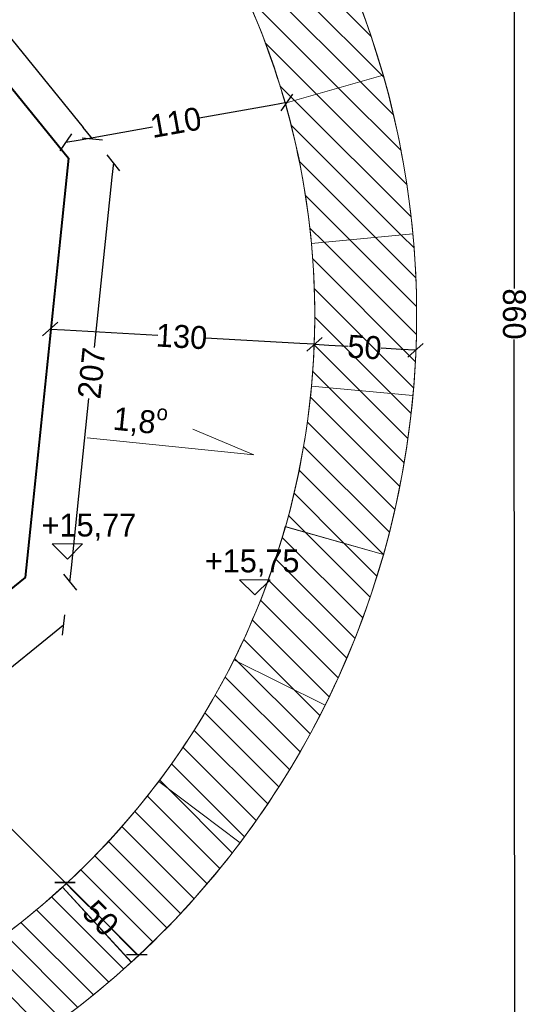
# Model space of a CAD drawing. Header units: millimetres. Extents: x 67877 to 166263, y -957 to 33454.
# Tile 86 of 98: x 117514 to 120015, y 18337 to 23169. Entities that reach past the tile are written whole.
import ezdxf

# ---------------------------------------------------------------- set-up
doc = ezdxf.new("R2010")
doc.units = ezdxf.units.MM
doc.linetypes.add('Wipeout_Contour', pattern=[1000, 0, -1000])
for name, color, linetype, lineweight in [('0_Nr_pióra__1', 7, 'Continuous', 13), ('0_Nr_pióra__7', 7, 'Continuous', 20), ('inw_schody zewnętrzne_Nr_pióra__1', 7, 'Continuous', 13), ('inw_schody zewnętrzne_Nr_pióra__163', 7, 'Continuous', 5), ('inw_schody zewnętrzne_Nr_pióra__168', 7, 'Continuous', 5), ('inw_schody zewnętrzne_Nr_pióra__27', 7, 'Continuous', 40), ('inw_schody zewnętrzne_Nr_pióra__87', 7, 'Continuous', 13), ('inw_ściany zewnętrzne_Nr_pióra__27', 7, 'Continuous', 40), ('inw_ściany zewnętrzne_Nr_pióra__87', 7, 'Continuous', 13)]:
    doc.layers.add(name, color=color, linetype=linetype, lineweight=lineweight)
for name, color, linetype in [('inw_schody zewnętrzne', 7, 'Continuous'), ('inw_wymiarowanie', 7, 'Continuous'), ('inw_ściany zewnętrzne', 7, 'Continuous')]:
    doc.layers.add(name, color=color, linetype=linetype)
doc.styles.add('STYL_AUTOMATYCZNY_1', font='GOTHIC.TTF')
doc.dimstyles.new('STYL_AUTOMATYCZNY__1', dxfattribs={"dimtxt": 112.5, "dimasz": 71.25, "dimexe": 0.18, "dimexo": 0.0625, "dimgap": 0.09, "dimtad": 1, "dimtih": 1, "dimtoh": 1, "dimdec": 0, "dimlfac": 0.1, "dimzin": 0, "dimdsep": 46, "dimtxsty": 'STYL_AUTOMATYCZNY_1', "dimblk": 'ARROWHEAD_6', "dimblk1": 'ARROWHEAD_6', "dimblk2": 'ARROWHEAD_6', "dimcen": 0.09, "dimse1": 1, "dimse2": 1, "dimclrd": 256, "dimclre": 256, "dimclrt": 256, "dimadec": 1, "dimazin": 0, "dimtfac": 1, "dimtdec": 4, "dimtmove": 0, "dimatfit": 3, "dimfxl": 1, "dimtolj": 1, "dimtzin": 0, "dimarcsym": 0})
doc.dimstyles.new('STYL_AUTOMATYCZNY__2', dxfattribs={"dimtxt": 112.5, "dimasz": 71.25, "dimexe": 0.18, "dimexo": 0.0625, "dimgap": 0.09, "dimtad": 1, "dimdec": 0, "dimlfac": 0.1, "dimzin": 0, "dimdsep": 46, "dimtxsty": 'STYL_AUTOMATYCZNY_1', "dimblk": 'ARROWHEAD_6', "dimblk1": 'ARROWHEAD_6', "dimblk2": 'ARROWHEAD_6', "dimcen": 0.09, "dimse1": 1, "dimse2": 1, "dimclrd": 256, "dimclre": 256, "dimclrt": 256, "dimadec": 1, "dimazin": 0, "dimtfac": 1, "dimtdec": 4, "dimtmove": 0, "dimatfit": 3, "dimfxl": 1, "dimtolj": 1, "dimtzin": 0, "dimarcsym": 0})
doc.dimstyles.new('STYL_AUTOMATYCZNY__4', dxfattribs={"dimtxt": 112.5, "dimasz": 71.25, "dimexe": 0.18, "dimexo": 0.0625, "dimgap": 0.09, "dimtad": 1, "dimdec": 0, "dimlfac": 0.1, "dimzin": 0, "dimdsep": 46, "dimtxsty": 'STYL_AUTOMATYCZNY_1', "dimblk": 'ARROWHEAD_6', "dimblk1": 'ARROWHEAD_6', "dimblk2": 'ARROWHEAD_6', "dimcen": 0.09, "dimse1": 1, "dimse2": 1, "dimclrd": 256, "dimclre": 256, "dimclrt": 256, "dimadec": 1, "dimazin": 0, "dimtfac": 1, "dimtdec": 4, "dimtmove": 2, "dimatfit": 3, "dimfxl": 1, "dimtolj": 1, "dimtzin": 0, "dimarcsym": 0})
pattern_1 = [(45, (553500.93, 0), (-95.45941, 95.45941), [])]
pattern_2 = [(135, (553500.93, 0), (68.94291, 68.94291), [])]

# ---------------------------------------------------------------- blocks, each defined once
blk = doc.blocks.new('Ściana_29_4', base_point=(627066.9, 4534.2))
at = {"linetype": 'Wipeout_Contour', "ltscale": 1886144.849812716}
blk.add_wipeout([(628813.2, 5939.1), (628484.7, 5672.4), (628769.5, 5518.2)], dxfattribs=at).dxf.layer = 'inw_schody zewnętrzne'
at = {"layer": 'inw_schody zewnętrzne_Nr_pióra__168', "linetype": 'Continuous'}
h = blk.add_hatch(dxfattribs=at)
h.set_pattern_fill('Bloczki_ceramiczne_0004', color=256, style=0, pattern_type=2)
h.set_pattern_definition(pattern_1)
h.paths.add_polyline_path([(628529.8, 6107.3), (628190.4, 5831.7), (628484.7, 5672.4)])
at = {"linetype": 'Wipeout_Contour', "ltscale": 1885767.294181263}
blk.add_wipeout([(628484.7, 5672.4), (628441, 5251.5), (628769.5, 5518.2)], dxfattribs=at).dxf.layer = 'inw_schody zewnętrzne'
at = {"layer": 'inw_schody zewnętrzne_Nr_pióra__87', "linetype": 'Continuous', "flags": 128}
blk.add_lwpolyline([(628769.5, 5518.2), (628813.2, 5939.1)], dxfattribs=at)
at = {"linetype": 'Wipeout_Contour', "ltscale": 2511566.192471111}
blk.add_wipeout([(628484.7, 5672.4), (627070, 4523.9), (627490.9, 4480.2), (628441, 5251.5)], dxfattribs=at).dxf.layer = 'inw_schody zewnętrzne'
at = {"layer": 'inw_schody zewnętrzne_Nr_pióra__168', "linetype": 'Continuous'}
h = blk.add_hatch(dxfattribs=at)
h.set_pattern_fill('Bloczki_ceramiczne_0004', color=256, style=0, pattern_type=2)
h.set_pattern_definition(pattern_1)
h.paths.add_polyline_path([(626974.6, 4844.6), (627409.5, 4799.5), (628145.2, 5396.8), (628190.4, 5831.7)])
h = blk.add_hatch(dxfattribs=at)
h.set_pattern_fill('Bloczki_ceramiczne_0004', color=256, style=0, pattern_type=2)
h.set_pattern_definition(pattern_1)
h.paths.add_polyline_path([(628190.4, 5831.7), (628145.2, 5396.8), (628484.7, 5672.4)])
at = {"layer": 'inw_schody zewnętrzne_Nr_pióra__27', "linetype": 'Continuous'}
for p, q in [((628484.7, 5672.4), (628529.8, 6107.3)), ((628145.2, 5396.8), (628484.7, 5672.4)), ((627409.5, 4799.5), (628145.2, 5396.8)), ((627070, 4523.9), (627409.5, 4799.5))]:
    blk.add_line(p, q, dxfattribs=at)
at = {"layer": 'inw_schody zewnętrzne_Nr_pióra__27', "linetype": 'Continuous', "flags": 128}
blk.add_lwpolyline([(628190.4, 5831.7), (626974.6, 4844.6)], dxfattribs=at)
at = {"layer": 'inw_schody zewnętrzne_Nr_pióra__87', "linetype": 'Continuous', "flags": 128}
blk.add_lwpolyline([(627490.9, 4480.2), (628769.5, 5518.2)], dxfattribs=at)
blk = doc.blocks.new('Ściana_30_4', base_point=(628475.2, 5677.6))
at = {"layer": 'inw_schody zewnętrzne_Nr_pióra__27', "linetype": 'Continuous', "flags": 128}
blk.add_lwpolyline([(628352.1, 7389.4), (628190.4, 5831.7)], dxfattribs=at)
at = {"linetype": 'Wipeout_Contour', "ltscale": 1886512.943117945}
blk.add_wipeout([(628716.6, 7905.7), (628672.9, 7484.9), (628983.3, 7577.2)], dxfattribs=at).dxf.layer = 'inw_schody zewnętrzne'
at = {"layer": 'inw_schody zewnętrzne_Nr_pióra__168', "linetype": 'Continuous'}
h = blk.add_hatch(dxfattribs=at)
h.set_pattern_fill('Bloczki_ceramiczne_0004', color=256, style=0, pattern_type=2)
h.set_pattern_definition(pattern_1)
h.paths.add_polyline_path([(628397.3, 7824.3), (628352.1, 7389.4), (628672.9, 7484.9)])
at = {"linetype": 'Wipeout_Contour', "ltscale": 1886726.242336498}
blk.add_wipeout([(628672.9, 7484.9), (628939.6, 7156.4), (628983.3, 7577.2)], dxfattribs=at).dxf.layer = 'inw_schody zewnętrzne'
at = {"layer": 'inw_schody zewnętrzne_Nr_pióra__87', "linetype": 'Continuous', "flags": 128}
blk.add_lwpolyline([(628983.3, 7577.2), (628716.6, 7905.7)], dxfattribs=at)
at = {"linetype": 'Wipeout_Contour', "ltscale": 2515049.080723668}
blk.add_wipeout([(628484.7, 5672.4), (628813.2, 5939.1), (628939.6, 7156.4), (628672.9, 7484.9)], dxfattribs=at).dxf.layer = 'inw_schody zewnętrzne'
at = {"layer": 'inw_schody zewnętrzne_Nr_pióra__168', "linetype": 'Continuous'}
h = blk.add_hatch(dxfattribs=at)
h.set_pattern_fill('Bloczki_ceramiczne_0004', color=256, style=0, pattern_type=2)
h.set_pattern_definition(pattern_1)
h.paths.add_polyline_path([(628352.1, 7389.4), (628627.7, 7049.9), (628672.9, 7484.9)])
h = blk.add_hatch(dxfattribs=at)
h.set_pattern_fill('Bloczki_ceramiczne_0004', color=256, style=0, pattern_type=2)
h.set_pattern_definition(pattern_1)
h.paths.add_polyline_path([(628190.4, 5831.7), (628529.8, 6107.3), (628627.7, 7049.9), (628352.1, 7389.4)])
at = {"layer": 'inw_schody zewnętrzne_Nr_pióra__27', "linetype": 'Continuous'}
for p, q in [((628672.9, 7484.9), (628397.3, 7824.3)), ((628627.7, 7049.9), (628672.9, 7484.9)), ((628529.8, 6107.3), (628627.7, 7049.9)), ((628484.7, 5672.4), (628529.8, 6107.3))]:
    blk.add_line(p, q, dxfattribs=at)
at = {"layer": 'inw_schody zewnętrzne_Nr_pióra__87', "linetype": 'Continuous', "flags": 128}
blk.add_lwpolyline([(628813.2, 5939.1), (628983.3, 7577.2)], dxfattribs=at)
blk = doc.blocks.new('Ściana_33_4', base_point=(630191, 6805.8))
at = {"layer": 'inw_ściany zewnętrzne_Nr_pióra__87', "linetype": 'Continuous'}
for radius in [4300, 3800]:
    blk.add_arc((626391, 6805.8), radius, 0, 180, dxfattribs=at)
blk = doc.blocks.new('Ściana_34_4', base_point=(622591, 6805.8))
at = {"layer": 'inw_ściany zewnętrzne_Nr_pióra__87', "linetype": 'Continuous'}
for radius in [4300, 3800]:
    blk.add_arc((626391, 6805.8), radius, 180, 0, dxfattribs=at)
blk = doc.blocks.new('Ściana_41_4', base_point=(630045.6, 7847.3))
at = {"layer": 'inw_schody zewnętrzne_Nr_pióra__163', "linetype": 'Continuous'}
h = blk.add_hatch(dxfattribs=at)
h.set_pattern_fill('Cegła_zwykła_0004', color=256, style=0, pattern_type=2)
h.set_pattern_definition(pattern_2)
h.paths.add_polyline_path([(630526.4, 7984.5, 0.046215), (630239.3, 8724), (629791.9, 8500.8, -0.046215), (630045.6, 7847.3)])
at = {"layer": 'inw_schody zewnętrzne_Nr_pióra__1', "linetype": 'Continuous', "flags": 128}
for points in [[(630239.3, 8724), (629791.9, 8500.8)], [(630526.4, 7984.5), (630045.6, 7847.3)]]:
    blk.add_lwpolyline(points, dxfattribs=at)
at = {"layer": 'inw_schody zewnętrzne_Nr_pióra__1', "linetype": 'Continuous'}
for radius in [4300.1, 3800.1]:
    blk.add_arc((626391.4, 6804.3), radius, 15.9306, 26.5149, dxfattribs=at)
blk = doc.blocks.new('Ściana_42_4', base_point=(630174.8, 7158.3))
at = {"layer": 'inw_schody zewnętrzne_Nr_pióra__1', "linetype": 'Continuous'}
h = blk.add_hatch(dxfattribs=at)
h.set_pattern_fill('Cegła_zwykła_0004', color=256, style=0, pattern_type=2)
h.set_pattern_definition(pattern_2)
h.paths.add_polyline_path([(630672.6, 7204.9, 0.046215), (630526.2, 7984.5), (630045.4, 7847.2, -0.046215), (630174.8, 7158.3)])
at = {"layer": 'inw_schody zewnętrzne_Nr_pióra__1', "linetype": 'Continuous', "flags": 128}
for points in [[(630526.2, 7984.5), (630045.4, 7847.2)], [(630672.6, 7204.9), (630174.8, 7158.3)]]:
    blk.add_lwpolyline(points, dxfattribs=at)
at = {"layer": 'inw_schody zewnętrzne_Nr_pióra__1', "linetype": 'Continuous'}
for radius in [4300.1, 3800.1]:
    blk.add_arc((626391.2, 6804.2), radius, 5.3464, 15.9306, dxfattribs=at)
blk = doc.blocks.new('Ściana_43_4', base_point=(630175.2, 6457.3))
at = {"layer": 'inw_schody zewnętrzne_Nr_pióra__163', "linetype": 'Continuous'}
h = blk.add_hatch(dxfattribs=at)
h.set_pattern_fill('Cegła_zwykła_0004', color=256, style=0, pattern_type=2)
h.set_pattern_definition(pattern_2)
h.paths.add_polyline_path([(630673.1, 6411.6, 0.046215), (630672.4, 7204.8), (630174.5, 7158.3, -0.046215), (630175.2, 6457.3)])
at = {"layer": 'inw_schody zewnętrzne_Nr_pióra__1', "linetype": 'Continuous', "flags": 128}
for points in [[(630672.4, 7204.8), (630174.5, 7158.3)], [(630673.1, 6411.6), (630175.2, 6457.3)]]:
    blk.add_lwpolyline(points, dxfattribs=at)
at = {"layer": 'inw_schody zewnętrzne_Nr_pióra__1', "linetype": 'Continuous'}
for radius in [4300.1, 3800.1]:
    blk.add_arc((626391, 6804.2), radius, 354.7621, 5.3464, dxfattribs=at)
blk = doc.blocks.new('Ściana_44_4', base_point=(630046.9, 5768.1))
at = {"layer": 'inw_schody zewnętrzne_Nr_pióra__1', "linetype": 'Continuous'}
h = blk.add_hatch(dxfattribs=at)
h.set_pattern_fill('Cegła_zwykła_0004', color=256, style=0, pattern_type=2)
h.set_pattern_definition(pattern_2)
h.paths.add_polyline_path([(630527.9, 5631.8, 0.046215), (630672.9, 6411.6), (630175, 6457.3, -0.046215), (630046.9, 5768.1)])
at = {"layer": 'inw_schody zewnętrzne_Nr_pióra__1', "linetype": 'Continuous', "flags": 128}
for points in [[(630672.9, 6411.6), (630175, 6457.3)], [(630527.9, 5631.8), (630046.9, 5768.1)]]:
    blk.add_lwpolyline(points, dxfattribs=at)
at = {"layer": 'inw_schody zewnętrzne_Nr_pióra__1', "linetype": 'Continuous'}
for radius in [3800.1, 4300.1]:
    blk.add_arc((626390.7, 6804.2), radius, 344.1779, 354.7621, dxfattribs=at)
blk = doc.blocks.new('Ściana_45_4', base_point=(629794.1, 5114.2))
at = {"layer": 'inw_schody zewnętrzne_Nr_pióra__163', "linetype": 'Continuous'}
h = blk.add_hatch(dxfattribs=at)
h.set_pattern_fill('Cegła_zwykła_0004', color=256, style=0, pattern_type=2)
h.set_pattern_definition(pattern_2)
h.paths.add_polyline_path([(630241.9, 4891.8, 0.046215), (630527.7, 5631.8), (630046.6, 5768.2, -0.046215), (629794.1, 5114.2)])
at = {"layer": 'inw_schody zewnętrzne_Nr_pióra__1', "linetype": 'Continuous', "flags": 128}
for points in [[(630527.7, 5631.8), (630046.6, 5768.2)], [(630241.9, 4891.8), (629794.1, 5114.2)]]:
    blk.add_lwpolyline(points, dxfattribs=at)
at = {"layer": 'inw_schody zewnętrzne_Nr_pióra__1', "linetype": 'Continuous'}
for radius in [3800.1, 4300.1]:
    blk.add_arc((626390.5, 6804.3), radius, 333.5936, 344.1779, dxfattribs=at)
blk = doc.blocks.new('Ściana_46_4', base_point=(629425.5, 4517.9))
at = {"layer": 'inw_schody zewnętrzne_Nr_pióra__1', "linetype": 'Continuous'}
h = blk.add_hatch(dxfattribs=at)
h.set_pattern_fill('Cegła_zwykła_0004', color=256, style=0, pattern_type=2)
h.set_pattern_definition(pattern_2)
h.paths.add_polyline_path([(629824.9, 4217.1, 0.046215), (630241.7, 4892), (629793.9, 5114.3, -0.046215), (629425.5, 4517.9)])
at = {"layer": 'inw_schody zewnętrzne_Nr_pióra__1', "linetype": 'Continuous', "flags": 128}
for points in [[(630241.7, 4892), (629793.9, 5114.3)], [(629824.9, 4217.1), (629425.5, 4517.9)]]:
    blk.add_lwpolyline(points, dxfattribs=at)
at = {"layer": 'inw_schody zewnętrzne_Nr_pióra__1', "linetype": 'Continuous'}
for radius in [3800.1, 4300.1]:
    blk.add_arc((626390.2, 6804.4), radius, 323.0093, 333.5936, dxfattribs=at)
blk = doc.blocks.new('Ściana_47_4', base_point=(628953.7, 3999.4))
at = {"layer": 'inw_schody zewnętrzne_Nr_pióra__163', "linetype": 'Continuous'}
h = blk.add_hatch(dxfattribs=at)
h.set_pattern_fill('Cegła_zwykła_0004', color=256, style=0, pattern_type=2)
h.set_pattern_definition(pattern_2)
h.paths.add_polyline_path([(629291, 3630.3, 0.046215), (629824.7, 4217.2), (629425.3, 4518, -0.046215), (628953.7, 3999.4)])
at = {"layer": 'inw_schody zewnętrzne_Nr_pióra__1', "linetype": 'Continuous', "flags": 128}
for points in [[(629824.7, 4217.2), (629425.3, 4518)], [(629291, 3630.3), (628953.7, 3999.4)]]:
    blk.add_lwpolyline(points, dxfattribs=at)
at = {"layer": 'inw_schody zewnętrzne_Nr_pióra__1', "linetype": 'Continuous'}
for radius in [3800.1, 4300.1]:
    blk.add_arc((626390, 6804.5), radius, 312.4251, 323.0093, dxfattribs=at)
blk = doc.blocks.new('Ściana_48_4', base_point=(628394.7, 3576.4))
at = {"layer": 'inw_schody zewnętrzne_Nr_pióra__1', "linetype": 'Continuous'}
h = blk.add_hatch(dxfattribs=at)
h.set_pattern_fill('Cegła_zwykła_0004', color=256, style=0, pattern_type=2)
h.set_pattern_definition(pattern_2)
h.paths.add_polyline_path([(628658.4, 3151.7, 0.046215), (629290.8, 3630.5), (628953.5, 3999.6, -0.046215), (628394.7, 3576.4)])
at = {"layer": 'inw_schody zewnętrzne_Nr_pióra__1', "linetype": 'Continuous', "flags": 128}
for points in [[(629290.8, 3630.5), (628953.5, 3999.6)], [(628658.4, 3151.7), (628394.7, 3576.4)]]:
    blk.add_lwpolyline(points, dxfattribs=at)
at = {"layer": 'inw_schody zewnętrzne_Nr_pióra__1', "linetype": 'Continuous'}
for radius in [3800.1, 4300.1]:
    blk.add_arc((626389.9, 6804.7), radius, 301.8408, 312.4251, dxfattribs=at)
blk = doc.blocks.new('ARROWHEAD_6')
at = {"linetype": 'Continuous'}
for p, q in [((0, 0), (-1, 0)), ((-0.5, -0.5), (0.5, 0.5))]:
    blk.add_line(p, q, dxfattribs=at)
blk = doc.blocks.new('*D125')
at = {"layer": 'Defpoints', "color": 0}
for p in [(118959.9, 21576.1), (118955.3, 21497.5), (119443.5, 21324.6)]:
    blk.add_point(p, dxfattribs=at)
at = {"layer": 'inw_wymiarowanie', "linetype": 'Continuous', "lineweight": -2}
for p, q in [((119031, 21572), (119125, 21566.6)), ((119385.3, 21551.5), (119287.1, 21557.2))]:
    blk.add_line(p, q, dxfattribs=at)
at = {"layer": 'inw_wymiarowanie', "lineweight": -2, "xscale": 71.25, "yscale": 71.25, "zscale": 71.25}
for p, rotation in [((118959.9, 21576.1), 176.6865738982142), ((119456.4, 21547.4), 356.6865738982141)]:
    blk.add_blockref('ARROWHEAD_6', p, dxfattribs=dict(at, rotation=rotation))
at = {"layer": 'inw_wymiarowanie', "insert": (119206, 21561.9), "char_height": 112.5, "attachment_point": 5, "rotation": 356.6866, "style": 'STYL_AUTOMATYCZNY_1'}
blk.add_mtext('\\A1;50', dxfattribs=at)
blk = doc.blocks.new('*D126')
at = {"layer": 'Defpoints', "color": 0}
for p in [(117663.2, 21651.2), (117658.6, 21572.6), (118955.3, 21497.5)]:
    blk.add_point(p, dxfattribs=at)
at = {"layer": 'inw_wymiarowanie', "linetype": 'Continuous', "lineweight": -2}
for p, q in [((117734.3, 21647.1), (118191.9, 21620.6)), ((118888.8, 21580.3), (118424.8, 21607.1))]:
    blk.add_line(p, q, dxfattribs=at)
at = {"layer": 'inw_wymiarowanie', "lineweight": -2, "xscale": 71.25, "yscale": 71.25, "zscale": 71.25}
for p, rotation in [((117663.2, 21651.2), 176.6865738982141), ((118959.9, 21576.1), 356.6865738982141)]:
    blk.add_blockref('ARROWHEAD_6', p, dxfattribs=dict(at, rotation=rotation))
at = {"layer": 'inw_wymiarowanie', "insert": (118308.4, 21613.9), "char_height": 112.5, "attachment_point": 5, "rotation": 356.6866, "style": 'STYL_AUTOMATYCZNY_1'}
blk.add_mtext('\\A1;130', dxfattribs=at)
blk = doc.blocks.new('*D127')
at = {"layer": 'Defpoints', "color": 0}
for p in [(118825.3, 22763.3), (118845.9, 22649), (117753.9, 22490.2)]:
    blk.add_point(p, dxfattribs=at)
at = {"layer": 'inw_wymiarowanie', "linetype": 'Continuous', "lineweight": -2}
for p, q in [((118755.2, 22750.7), (118394.3, 22685.6)), ((117810, 22580.4), (118164.7, 22644.3))]:
    blk.add_line(p, q, dxfattribs=at)
at = {"layer": 'inw_wymiarowanie', "lineweight": -2, "xscale": 71.25, "yscale": 71.25, "zscale": 71.25}
for p, rotation in [((118825.3, 22763.3), 10.21578249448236), ((117739.9, 22567.7), 190.2157824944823)]:
    blk.add_blockref('ARROWHEAD_6', p, dxfattribs=dict(at, rotation=rotation))
at = {"layer": 'inw_wymiarowanie', "insert": (118279.5, 22665), "char_height": 112.5, "attachment_point": 5, "rotation": 10.2158, "style": 'STYL_AUTOMATYCZNY_1'}
blk.add_mtext('\\A1;110', dxfattribs=at)
blk = doc.blocks.new('Wymiary_30_4', base_point=(628977, 5608.9))
at = {"layer": '0_Nr_pióra__1', "linetype": 'Continuous'}
for p, q in [((628977, 5608.9), (628902, 5683.9)), ((628902, 5683.9), (629052, 5683.9)), ((629052, 5683.9), (628977, 5608.9))]:
    blk.add_line(p, q, dxfattribs=at)
at = {"layer": '0_Nr_pióra__1', "insert": (628850.7, 5698.9), "char_height": 112.5, "attachment_point": 7, "style": 'STYL_AUTOMATYCZNY_1'}
blk.add_mtext('\\A1;{\\pql;\\fCentury Gothic|b0|i0|c238|p34;+15,77}', dxfattribs=at)
blk = doc.blocks.new('Wymiary_34_4', base_point=(629897.2, 5433))
at = {"layer": '0_Nr_pióra__1', "linetype": 'Continuous'}
for p, q in [((629897.2, 5433), (629822.2, 5508)), ((629822.2, 5508), (629972.2, 5508)), ((629972.2, 5508), (629897.2, 5433))]:
    blk.add_line(p, q, dxfattribs=at)
at = {"layer": '0_Nr_pióra__1', "insert": (629651.6, 5523), "char_height": 112.5, "attachment_point": 7, "style": 'STYL_AUTOMATYCZNY_1'}
blk.add_mtext('\\A1;{\\pql;\\fCentury Gothic|b0|i0|c238|p34;+15,75}', dxfattribs=at)
blk = doc.blocks.new('*D134')
at = {"layer": 'Defpoints', "color": 0}
for p in [(117736.1, 18934.3), (117638.3, 18836.5), (117964.3, 18457.4)]:
    blk.add_point(p, dxfattribs=at)
at = {"layer": 'inw_wymiarowanie', "linetype": 'Continuous', "lineweight": -2}
for p, q in [((117786.5, 18883.9), (117853.5, 18817)), ((118038.3, 18632.2), (117968.3, 18702.1))]:
    blk.add_line(p, q, dxfattribs=at)
at = {"layer": 'inw_wymiarowanie', "lineweight": -2, "xscale": 71.25, "yscale": 71.25, "zscale": 71.25}
for p, rotation in [((117736.1, 18934.3), 135.0000000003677), ((118088.7, 18581.8), 315.0000000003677)]:
    blk.add_blockref('ARROWHEAD_6', p, dxfattribs=dict(at, rotation=rotation))
at = {"layer": 'inw_wymiarowanie', "insert": (117910.9, 18759.5), "char_height": 112.5, "attachment_point": 5, "rotation": 315, "style": 'STYL_AUTOMATYCZNY_1'}
blk.add_mtext('\\A1;50', dxfattribs=at)
blk = doc.blocks.new('*D135')
at = {"layer": 'Defpoints', "color": 0}
for p in [(116816.2, 19854.3), (116758.7, 19796.8), (117638.3, 18836.5)]:
    blk.add_point(p, dxfattribs=at)
at = {"layer": 'inw_wymiarowanie', "linetype": 'Continuous', "lineweight": -2}
for p, q in [((116866.6, 19803.9), (117191.4, 19479)), ((117685.8, 18984.7), (117356.4, 19314.1))]:
    blk.add_line(p, q, dxfattribs=at)
at = {"layer": 'inw_wymiarowanie', "lineweight": -2, "xscale": 71.25, "yscale": 71.25, "zscale": 71.25}
for p, rotation in [((116816.2, 19854.3), 135.0000000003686), ((117736.1, 18934.3), 315.0000000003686)]:
    blk.add_blockref('ARROWHEAD_6', p, dxfattribs=dict(at, rotation=rotation))
at = {"layer": 'inw_wymiarowanie', "insert": (117273.9, 19396.6), "char_height": 112.5, "attachment_point": 5, "rotation": 315, "style": 'STYL_AUTOMATYCZNY_1'}
blk.add_mtext('\\A1;130', dxfattribs=at)
blk = doc.blocks.new('*D136')
at = {"layer": 'Defpoints', "color": 0}
for p in [(119461.7, 26497.5), (110861.5, 21458.5), (119461.7, 21469)]:
    blk.add_point(p, dxfattribs=at)
at = {"layer": 'inw_wymiarowanie', "linetype": 'Continuous', "lineweight": -2}
blk.add_line((110932.7, 26497.5), (119390.4, 26497.5), dxfattribs=at)
at = {"layer": 'inw_wymiarowanie', "lineweight": -2, "xscale": 71.25, "yscale": 71.25, "zscale": 71.25, "rotation": 180}
blk.add_blockref('ARROWHEAD_6', (110861.5, 26497.5), dxfattribs=at)
at = {"layer": 'inw_wymiarowanie', "lineweight": -2, "xscale": 71.25, "yscale": 71.25, "zscale": 71.25}
blk.add_blockref('ARROWHEAD_6', (119461.7, 26497.5), dxfattribs=at)
at = {"layer": 'inw_wymiarowanie', "insert": (115158.4, 26556.7), "char_height": 112.5, "attachment_point": 5, "style": 'STYL_AUTOMATYCZNY_1'}
blk.add_mtext('\\A1;860', dxfattribs=at)
blk = doc.blocks.new('*D137')
at = {"layer": 'Defpoints', "color": 0}
for p in [(115161.4, 26018.8), (115166.8, 17418.5), (119943.4, 17421.5)]:
    blk.add_point(p, dxfattribs=at)
at = {"layer": 'inw_wymiarowanie', "linetype": 'Continuous', "lineweight": -2}
for p, q in [((119938, 25950.5), (119940.6, 21850)), ((119943.3, 17492.8), (119940.7, 21599.7))]:
    blk.add_line(p, q, dxfattribs=at)
at = {"layer": 'inw_wymiarowanie', "lineweight": -2, "xscale": 71.25, "yscale": 71.25, "zscale": 71.25}
for p, rotation in [((119937.9, 26021.8), 90.03618933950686), ((119943.4, 17421.5), 270.0361893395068)]:
    blk.add_blockref('ARROWHEAD_6', p, dxfattribs=dict(at, rotation=rotation))
at = {"layer": 'inw_wymiarowanie', "insert": (119940.6, 21724.8), "char_height": 112.5, "attachment_point": 5, "rotation": 270.0362, "style": 'STYL_AUTOMATYCZNY_1'}
blk.add_mtext('\\A1;860', dxfattribs=at)
blk = doc.blocks.new('*D148')
at = {"layer": 'Defpoints', "color": 0}
for p in [(116449.1, 24097.3), (117870.3, 22584.8), (117753.9, 22490.2)]:
    blk.add_point(p, dxfattribs=at)
at = {"layer": 'inw_wymiarowanie', "linetype": 'Continuous', "lineweight": -2}
blk.add_line((116610.5, 24136.5), (117825.4, 22640.1), dxfattribs=at)
at = {"layer": 'inw_wymiarowanie', "lineweight": -2, "xscale": 71.25, "yscale": 71.25, "zscale": 71.25}
for p, rotation in [((116565.6, 24191.8), 129.0725391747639), ((117870.3, 22584.8), 309.0725391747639)]:
    blk.add_blockref('ARROWHEAD_6', p, dxfattribs=dict(at, rotation=rotation))
at = {"layer": 'inw_wymiarowanie', "insert": (117182.2, 23557.3), "char_height": 112.5, "attachment_point": 5, "rotation": 309.0725, "style": 'STYL_AUTOMATYCZNY_1'}
blk.add_mtext('\\A1;207', dxfattribs=at)
blk = doc.blocks.new('*D149')
at = {"layer": 'Defpoints', "color": 0}
for p in [(117753.9, 22490.2), (117540.1, 20431.2), (117760.2, 20408.4)]:
    blk.add_point(p, dxfattribs=at)
at = {"layer": 'inw_wymiarowanie', "linetype": 'Continuous', "lineweight": -2}
for p, q in [((117966.6, 22396.5), (117879.7, 21559.9)), ((117767.5, 20479.3), (117853.7, 21309.5))]:
    blk.add_line(p, q, dxfattribs=at)
at = {"layer": 'inw_wymiarowanie', "lineweight": -2, "xscale": 71.25, "yscale": 71.25, "zscale": 71.25}
for p, rotation in [((117973.9, 22467.4), 84.07253917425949), ((117760.2, 20408.4), 264.0725391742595)]:
    blk.add_blockref('ARROWHEAD_6', p, dxfattribs=dict(at, rotation=rotation))
at = {"layer": 'inw_wymiarowanie', "insert": (117866.7, 21434.7), "char_height": 112.5, "attachment_point": 5, "rotation": 84.0725, "style": 'STYL_AUTOMATYCZNY_1'}
blk.add_mtext('\\A1;207', dxfattribs=at)
blk = doc.blocks.new('*D150')
at = {"layer": 'Defpoints', "color": 0}
for p in [(117540.1, 20431.2), (115933, 19126.5), (116122.1, 18893.6)]:
    blk.add_point(p, dxfattribs=at)
at = {"layer": 'inw_wymiarowanie', "linetype": 'Continuous', "lineweight": -2}
blk.add_line((117673.9, 20153.4), (116177.4, 18938.5), dxfattribs=at)
at = {"layer": 'inw_wymiarowanie', "lineweight": -2, "xscale": 71.25, "yscale": 71.25, "zscale": 71.25}
for p, rotation in [((117729.2, 20198.3), 39.07253917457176), ((116122.1, 18893.6), 219.0725391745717)]:
    blk.add_blockref('ARROWHEAD_6', p, dxfattribs=dict(at, rotation=rotation))
at = {"layer": 'inw_wymiarowanie', "insert": (116804.7, 19549.1), "char_height": 112.5, "attachment_point": 5, "rotation": 39.0725, "style": 'STYL_AUTOMATYCZNY_1'}
blk.add_mtext('\\A1;207', dxfattribs=at)

msp = doc.modelspace()

# ---------------------------------------------------------------- linework, layer by layer
at = {"layer": 'inw_ściany zewnętrzne_Nr_pióra__87', "linetype": 'Continuous', "flags": 128}
msp.add_lwpolyline([(117844.695, 21117.843), (118662.436, 21032.941), (118362.868, 21160.326)], dxfattribs=at)

# ---------------------------------------------------------------- block references
at = {"linetype": 'Continuous'}
msp.add_blockref('Wymiary_34_4', (118667.852, 20346.019), dxfattribs=at)
at = {"layer": 'inw_schody zewnętrzne'}
for name, p in [('Ściana_41_4', (118816.247, 22760.282)), ('Ściana_42_4', (118945.419, 22071.262)), ('Ściana_43_4', (118945.832, 21370.239)), ('Ściana_44_4', (118817.474, 20681.068)), ('Ściana_29_4', (115837.567, 19447.223)), ('Ściana_45_4', (118564.712, 20027.199)), ('Ściana_46_4', (118196.147, 19430.882)), ('Ściana_47_4', (117724.321, 18912.41)), ('Ściana_48_4', (117165.288, 18489.425))]:
    msp.add_blockref(name, p, dxfattribs=at)

# ---------------------------------------------------------------- texts
at = {"layer": '0_Nr_pióra__7', "linetype": 'Continuous', "insert": (118095.452, 21111.495), "char_height": 112.5, "attachment_point": 8, "rotation": 354.072539, "style": 'STYL_AUTOMATYCZNY_1'}
msp.add_mtext('\\A1;{\\pqc;\\fCentury Gothic|b0|i0|c238|p34;1,8\\fCentury Gothic|b0|i0|c238|p34;\\A1{\\H.66x;\\So^  ;}}', dxfattribs=at)

# ---------------------------------------------------------------- dimensions: what is measured, and where the dimension line sits
at = {"layer": 'inw_wymiarowanie', "linetype": 'Continuous'}
for base, p1, p2, angle, picture, middle, turn in [((118959.9, 21576.136), (119443.495, 21324.617), (118955.348, 21497.518), 176.686574, '*D125', (119206.032, 21561.886), 356.686574), ((117736.149, 18934.329), (117964.315, 18457.384), (117638.299, 18836.479), 135, '*D134', (117910.929, 18759.548), 315)]:
    dim = msp.add_linear_dim(base=base, p1=p1, p2=p2, angle=angle, dimstyle='STYL_AUTOMATYCZNY__2', dxfattribs=at)
    dim.commit()
    dim.dimension.update_dxf_attribs({"geometry": picture, "text_midpoint": middle, "dimtype": 160, "text_rotation": turn})

# ---------------------------------------------------------------- next in the draw order: block references
at = {"layer": 'inw_schody zewnętrzne'}
msp.add_blockref('Ściana_30_4', (117245.801, 20590.543), dxfattribs=at)

# ---------------------------------------------------------------- next in the draw order: dimensions: what is measured, and where the dimension line sits
at = {"layer": 'inw_wymiarowanie', "linetype": 'Continuous'}
for base, p1, p2, angle, dimstyle, picture, middle, turn in [((116122.112, 18893.562), (117540.106, 20431.231), (115933.021, 19126.466), 219.072539, 'STYL_AUTOMATYCZNY__4', '*D150', (116804.65, 19549.139), 39.072539), ((116816.177, 19854.3), (117638.299, 18836.479), (116758.685, 19796.808), 135, 'STYL_AUTOMATYCZNY__2', '*D135', (117273.917, 19396.561), 315)]:
    dim = msp.add_linear_dim(base=base, p1=p1, p2=p2, angle=angle, dimstyle=dimstyle, dxfattribs=at)
    dim.commit()
    dim.dimension.update_dxf_attribs({"geometry": picture, "text_midpoint": middle, "dimtype": 160, "text_rotation": turn})

# ---------------------------------------------------------------- next in the draw order: linework, layer by layer
at = {"layer": '0_Nr_pióra__1', "linetype": 'Continuous'}
msp.add_circle((115161.574, 21718.772), 3800, dxfattribs=at)
at = {"layer": 'inw_ściany zewnętrzne_Nr_pióra__27', "linetype": 'Continuous', "flags": 128}
msp.add_lwpolyline([(114390.127, 24311.077), (116449.115, 24097.304), (117753.879, 22490.219), (117540.106, 20431.231), (115933.021, 19126.466), (115675.14, 19153.241)], dxfattribs=at)

# ---------------------------------------------------------------- next in the draw order: block references
at = {"linetype": 'Continuous'}
msp.add_blockref('Wymiary_30_4', (117747.616, 20521.902), dxfattribs=at)
at = {"layer": 'inw_ściany zewnętrzne'}
for name, p in [('Ściana_33_4', (118961.574, 21718.772)), ('Ściana_34_4', (111361.574, 21718.772))]:
    msp.add_blockref(name, p, dxfattribs=at)

# ---------------------------------------------------------------- next in the draw order: dimensions: what is measured, and where the dimension line sits
at = {"layer": 'inw_wymiarowanie', "linetype": 'Continuous'}
dim = msp.add_linear_dim(base=(119461.699, 26497.522), p1=(110861.456, 21458.543), p2=(119461.699, 21469.039), dimstyle='STYL_AUTOMATYCZNY__1', dxfattribs=at)
dim.commit()
dim.dimension.update_dxf_attribs({"geometry": '*D136', "text_midpoint": (115158.401, 26497.522), "dimtype": 160})
for base, p1, p2, angle, dimstyle, picture, middle, turn in [((119943.363, 17421.538), (115161.396, 26018.772), (115166.828, 17418.521), 270.036189, 'STYL_AUTOMATYCZNY__2', '*D137', (119940.644, 21724.84), 270.036189), ((117870.332, 22584.764), (116449.115, 24097.304), (117753.879, 22490.219), 309.072539, 'STYL_AUTOMATYCZNY__4', '*D148', (117182.178, 23557.307), 309.072539), ((118825.332, 22763.327), (117753.879, 22490.219), (118845.934, 22649.005), 10.215782, 'STYL_AUTOMATYCZNY__2', '*D127', (118279.496, 22664.96), 10.215782), ((117760.173, 20408.382), (117753.879, 22490.219), (117540.106, 20431.231), 264.072539, 'STYL_AUTOMATYCZNY__2', '*D149', (117866.732, 21434.717), 84.072539), ((117663.159, 21651.21), (118955.348, 21497.518), (117658.607, 21572.592), 176.686574, 'STYL_AUTOMATYCZNY__2', '*D126', (118308.358, 21613.857), 356.686574)]:
    dim = msp.add_linear_dim(base=base, p1=p1, p2=p2, angle=angle, dimstyle=dimstyle, dxfattribs=at)
    dim.commit()
    dim.dimension.update_dxf_attribs({"geometry": picture, "text_midpoint": middle, "dimtype": 160, "text_rotation": turn})

doc.saveas('drawing.dxf')
